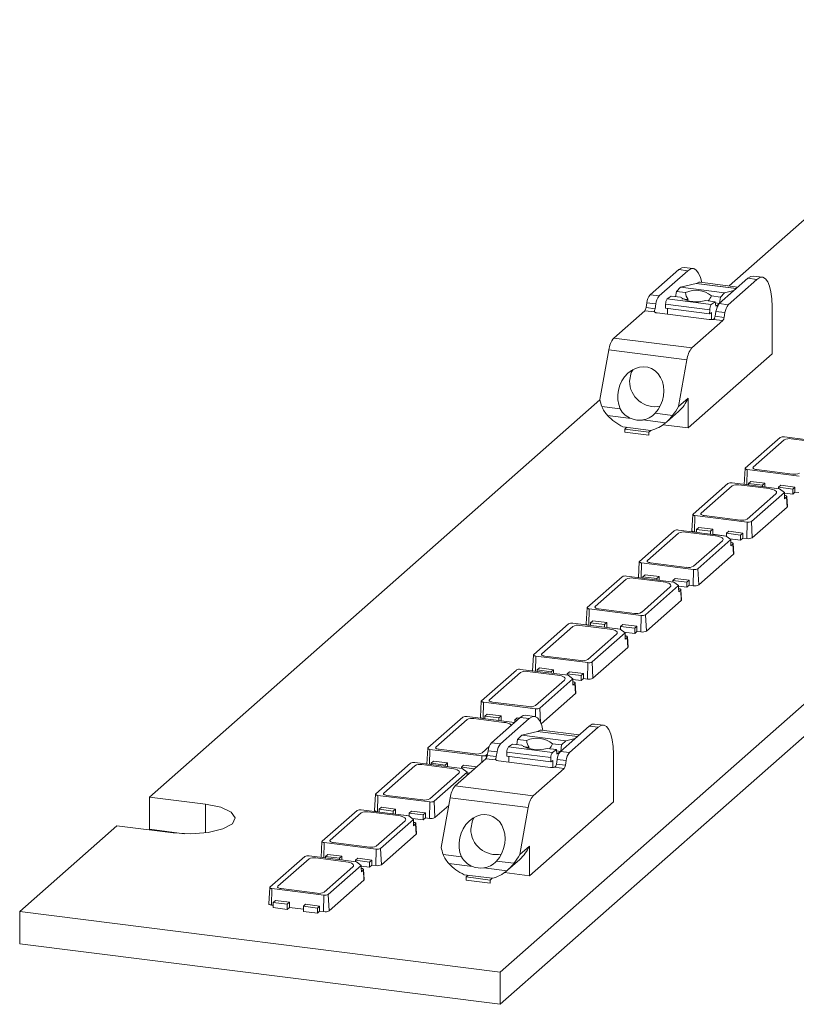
# Model space of a CAD drawing. Header units: millimetres. Extents: x -97 to 121, y 100 to 279.
# Tile 1 of 10: x -97 to -61, y 100 to 146. Entities that reach past the tile are written whole.
import ezdxf

# ---------------------------------------------------------------- set-up
doc = ezdxf.new("R2010")
doc.units = ezdxf.units.MM

msp = doc.modelspace()

# ---------------------------------------------------------------- linework, layer by layer
at = {"color": 7, "linetype": 'Continuous', "lineweight": 15}
for p, q in [((121.29, 274.39), (-74.932, 101.338)), ((121.29, 272.882), (-74.932, 99.83)), ((-64.239, 133.396), (-48.644, 147.149)), ((-67.93, 132.979), (-66.589, 134.161)), ((-66.168, 134.108), (-67.509, 132.926)), ((-66.589, 134.161), (-66.168, 134.108)), ((-65.918, 134.207), (-66.339, 134.26)), ((-66.513, 133.334), (-65.785, 133.505)), ((-63.828, 133.344), (-65.593, 133.566)), ((-64.703, 132.572), (-63.362, 133.755)), ((-64.282, 132.519), (-62.941, 133.702)), ((-63.362, 133.755), (-62.941, 133.702)), ((-62.691, 133.801), (-63.112, 133.854)), ((-67.509, 132.926), (-67.93, 132.979)), ((-66.741, 132.891), (-66.707, 133.136)), ((-66.707, 133.136), (-66.513, 133.334)), ((-66.707, 133.136), (-66.283, 133.083)), ((-64.455, 133.075), (-66.513, 133.334)), ((-64.455, 133.075), (-64.649, 132.877)), ((-64.455, 133.075), (-64.016, 133.178)), ((-68.124, 132.383), (-68.083, 132.608)), ((-68.083, 132.608), (-67.662, 132.555)), ((-67.662, 132.555), (-67.703, 132.33)), ((-67.211, 132.349), (-67.207, 132.541)), ((-67.207, 132.541), (-65.149, 132.282)), ((-67.133, 132.785), (-66.953, 132.918)), ((-65.075, 132.526), (-67.133, 132.785)), ((-66.953, 132.918), (-66.517, 132.863)), ((-66.16, 132.759), (-66.444, 132.795)), ((-65.331, 132.714), (-64.895, 132.659)), ((-64.895, 132.659), (-65.075, 132.526)), ((-65.073, 132.93), (-64.649, 132.877)), ((-64.895, 132.659), (-64.868, 132.443)), ((-64.699, 132.575), (-64.888, 132.599)), ((-64.868, 132.443), (-64.724, 132.55)), ((-64.282, 132.519), (-64.703, 132.572)), ((-64.69, 132.584), (-64.649, 132.877)), ((-69.63, 130.961), (-68.185, 132.235)), ((-67.73, 132.178), (-68.185, 132.235)), ((-67.703, 132.33), (-68.124, 132.383)), ((-67.607, 132.132), (-65.175, 131.826)), ((-67.211, 132.349), (-65.153, 132.09)), ((-67.123, 132.071), (-67.123, 132.338)), ((-65.149, 132.282), (-65.153, 132.09)), ((-65.153, 132.09), (-65.065, 132.156)), ((-65.065, 132.156), (-65.065, 131.823)), ((-64.897, 131.977), (-64.856, 132.201)), ((-64.856, 132.201), (-64.435, 132.148)), ((-64.476, 131.924), (-64.435, 132.148)), ((-62.234, 130.224), (-62.234, 132.44)), ((-64.537, 131.775), (-65.981, 130.502)), ((-64.993, 131.833), (-64.537, 131.775)), ((-64.897, 131.977), (-64.476, 131.924)), ((-65.981, 130.502), (-69.63, 130.961)), ((-70.28, 128.092), (-69.859, 130.405)), ((-69.859, 130.405), (-66.211, 129.946)), ((-62.234, 130.224), (-66.158, 126.763)), ((-66.211, 129.946), (-66.609, 127.756)), ((-91.318, 109.514), (-70.276, 128.072)), ((-66.158, 128.154), (-66.609, 127.756)), ((-66.158, 126.763), (-66.158, 128.154)), ((-69.326, 127.653), (-70.186, 127.761)), ((-66.88, 127.344), (-67.699, 127.448)), ((-67.175, 127.027), (-66.609, 127.526)), ((-69.919, 127.338), (-68.815, 127.199)), ((-69.806, 127.223), (-69.806, 127.226)), ((-69.806, 127.223), (-69.803, 127.222)), ((-68.281, 127.132), (-67.21, 126.997)), ((-69.203, 126.812), (-67.893, 126.647)), ((-69.109, 126.706), (-69.016, 126.789)), ((-67.987, 126.565), (-69.109, 126.706)), ((-69.109, 126.565), (-69.109, 126.706)), ((-67.987, 126.423), (-69.109, 126.565)), ((-67.893, 126.647), (-67.987, 126.565)), ((-67.987, 126.565), (-67.987, 126.423)), ((-67.323, 126.91), (-66.158, 126.763)), ((-63.487, 124.883), (-61.861, 126.317)), ((-63.113, 124.924), (-61.664, 126.203)), ((-61.661, 126.347), (-59.446, 126.068)), ((-61.342, 126.251), (-59.938, 126.075)), ((-63.497, 124.865), (-63.541, 124.125)), ((-60.965, 124.509), (-63.397, 124.816)), ((-61.284, 124.605), (-62.968, 124.817)), ((-63.332, 124.166), (-63.226, 124.26)), ((-63.226, 124.26), (-62.571, 124.177)), ((-65.927, 122.731), (-64.301, 124.165)), ((-65.553, 122.773), (-64.103, 124.051)), ((-64.1, 124.196), (-61.885, 123.916)), ((-63.781, 124.1), (-62.378, 123.923)), ((-62.677, 124.084), (-63.332, 124.166)), ((-63.332, 124.099), (-63.332, 124.166)), ((-62.571, 124.177), (-62.677, 124.084)), ((-62.677, 124.084), (-62.677, 124.016)), ((-62.571, 124.003), (-62.571, 124.177)), ((-61.929, 123.989), (-61.823, 124.083)), ((-61.929, 123.922), (-61.929, 123.989)), ((-61.274, 123.907), (-61.929, 123.989)), ((-61.885, 123.916), (-61.66, 123.75)), ((-61.823, 124.083), (-61.168, 124)), ((-61.168, 124), (-61.274, 123.907)), ((-61.274, 123.907), (-61.274, 123.671)), ((-61.274, 123.671), (-61.168, 123.765)), ((-61.168, 123.765), (-61.168, 124)), ((-60.981, 123.741), (-61.168, 123.765)), ((-62.058, 123.687), (-63.401, 122.502)), ((-61.66, 123.75), (-63.204, 122.388)), ((-61.659, 123.638), (-61.66, 123.75)), ((-61.66, 123.72), (-61.274, 123.671)), ((-61.656, 123.455), (-61.659, 123.638)), ((-61.562, 123.538), (-61.656, 123.455)), ((-61.536, 123.063), (-61.562, 123.538)), ((-61.523, 123.088), (-61.551, 123.559)), ((-61.536, 123.063), (-63.162, 121.629)), ((-65.937, 122.714), (-65.982, 121.96)), ((-65.852, 121.896), (-65.837, 122.664)), ((-63.404, 122.358), (-65.837, 122.664)), ((-63.724, 122.453), (-65.407, 122.666)), ((-63.162, 121.629), (-63.204, 122.388)), ((-68.428, 120.525), (-66.802, 121.959)), ((-66.602, 121.99), (-64.387, 121.71)), ((-65.771, 122.015), (-65.665, 122.108)), ((-65.771, 121.885), (-65.771, 122.015)), ((-65.116, 121.932), (-65.771, 122.015)), ((-65.665, 122.108), (-65.01, 122.026)), ((-65.01, 122.026), (-65.116, 121.932)), ((-65.116, 121.932), (-65.116, 121.802)), ((-65.01, 121.79), (-65.01, 122.026)), ((-64.368, 121.838), (-64.262, 121.931)), ((-64.262, 121.931), (-63.607, 121.849)), ((-63.404, 122.358), (-63.42, 121.59)), ((-68.054, 120.567), (-66.605, 121.845)), ((-66.282, 121.894), (-64.879, 121.717)), ((-64.559, 121.481), (-65.903, 120.296)), ((-65.771, 121.886), (-65.852, 121.896)), ((-64.161, 121.544), (-65.705, 120.182)), ((-65.011, 121.789), (-65.01, 121.79)), ((-64.368, 121.709), (-65.01, 121.79)), ((-64.387, 121.71), (-64.161, 121.544)), ((-64.368, 121.697), (-64.368, 121.838)), ((-63.713, 121.755), (-64.368, 121.838)), ((-64.214, 121.583), (-63.713, 121.52)), ((-64.161, 121.432), (-64.161, 121.544)), ((-63.607, 121.849), (-63.713, 121.755)), ((-63.713, 121.755), (-63.713, 121.52)), ((-63.713, 121.52), (-63.607, 121.613)), ((-63.607, 121.613), (-63.607, 121.849)), ((-63.42, 121.59), (-63.607, 121.613)), ((-64.157, 121.249), (-64.161, 121.432)), ((-64.063, 121.331), (-64.157, 121.249)), ((-64.037, 120.857), (-64.063, 121.331)), ((-64.025, 120.882), (-64.052, 121.353)), ((-64.037, 120.857), (-65.664, 119.422)), ((-68.438, 120.508), (-68.482, 119.768)), ((-65.906, 120.152), (-68.338, 120.458)), ((-66.225, 120.247), (-67.909, 120.46)), ((-65.906, 120.152), (-65.922, 119.384)), ((-65.664, 119.422), (-65.705, 120.182)), ((-70.868, 118.374), (-69.242, 119.808)), ((-70.494, 118.416), (-69.044, 119.694)), ((-69.041, 119.838), (-66.826, 119.559)), ((-68.722, 119.742), (-67.319, 119.566)), ((-68.273, 119.809), (-68.167, 119.902)), ((-67.618, 119.726), (-68.273, 119.809)), ((-68.273, 119.741), (-68.273, 119.809)), ((-68.167, 119.902), (-67.512, 119.82)), ((-67.512, 119.82), (-67.618, 119.726)), ((-67.618, 119.726), (-67.618, 119.659)), ((-67.512, 119.645), (-67.512, 119.82)), ((-66.87, 119.632), (-66.763, 119.725)), ((-66.87, 119.564), (-66.87, 119.632)), ((-66.215, 119.549), (-66.87, 119.632)), ((-66.763, 119.725), (-66.109, 119.643)), ((-66.109, 119.643), (-66.215, 119.549)), ((-66.109, 119.407), (-66.109, 119.643)), ((-66.999, 119.329), (-68.342, 118.144)), ((-66.601, 119.392), (-68.145, 118.031)), ((-66.826, 119.559), (-66.601, 119.392)), ((-66.6, 119.281), (-66.601, 119.392)), ((-66.601, 119.362), (-66.215, 119.314)), ((-66.597, 119.097), (-66.6, 119.281)), ((-66.503, 119.18), (-66.597, 119.097)), ((-66.477, 118.705), (-66.503, 119.18)), ((-66.464, 118.73), (-66.492, 119.201)), ((-66.215, 119.549), (-66.215, 119.314)), ((-66.215, 119.314), (-66.109, 119.407)), ((-65.922, 119.384), (-66.109, 119.407)), ((-66.477, 118.705), (-68.103, 117.271)), ((-70.878, 118.356), (-70.922, 117.602)), ((-70.793, 117.539), (-70.777, 118.307)), ((-68.345, 118), (-70.777, 118.307)), ((-68.665, 118.096), (-70.348, 118.308)), ((-68.345, 118), (-68.361, 117.232)), ((-68.103, 117.271), (-68.145, 118.031)), ((-73.369, 116.168), (-71.743, 117.602)), ((-72.995, 116.21), (-71.546, 117.488)), ((-71.543, 117.632), (-69.328, 117.353)), ((-71.223, 117.536), (-69.82, 117.36)), ((-70.712, 117.528), (-70.793, 117.539)), ((-70.712, 117.657), (-70.606, 117.751)), ((-70.057, 117.575), (-70.712, 117.657)), ((-70.712, 117.527), (-70.712, 117.657)), ((-70.606, 117.751), (-69.951, 117.668)), ((-69.951, 117.668), (-70.057, 117.575)), ((-70.057, 117.575), (-70.057, 117.445)), ((-69.952, 117.432), (-69.951, 117.433)), ((-69.951, 117.433), (-69.951, 117.668)), ((-69.309, 117.352), (-69.951, 117.433)), ((-69.328, 117.353), (-69.102, 117.186)), ((-69.309, 117.48), (-69.203, 117.574)), ((-68.654, 117.398), (-69.309, 117.48)), ((-69.309, 117.339), (-69.309, 117.48)), ((-69.203, 117.574), (-68.548, 117.492)), ((-68.548, 117.492), (-68.654, 117.398)), ((-68.654, 117.398), (-68.654, 117.162)), ((-68.548, 117.256), (-68.548, 117.492)), ((-69.5, 117.123), (-70.844, 115.938)), ((-69.102, 117.186), (-70.646, 115.825)), ((-69.155, 117.225), (-68.654, 117.162)), ((-69.101, 117.075), (-69.102, 117.186)), ((-69.098, 116.891), (-69.101, 117.075)), ((-69.004, 116.974), (-69.098, 116.891)), ((-68.978, 116.499), (-69.004, 116.974)), ((-68.965, 116.524), (-68.993, 116.995)), ((-68.654, 117.162), (-68.548, 117.256)), ((-68.361, 117.232), (-68.548, 117.256)), ((-68.978, 116.499), (-70.605, 115.065)), ((-73.379, 116.15), (-73.423, 115.41)), ((-70.847, 115.794), (-73.279, 116.101)), ((-71.166, 115.89), (-72.85, 116.102)), ((-73.982, 115.481), (-71.767, 115.202)), ((-73.214, 115.451), (-73.107, 115.545)), ((-73.107, 115.545), (-72.453, 115.462)), ((-70.847, 115.794), (-70.862, 115.026)), ((-70.605, 115.065), (-70.646, 115.825)), ((-75.809, 114.016), (-74.182, 115.45)), ((-75.435, 114.058), (-73.985, 115.336)), ((-73.663, 115.385), (-72.26, 115.208)), ((-73.214, 115.384), (-73.214, 115.451)), ((-72.559, 115.369), (-73.214, 115.451)), ((-71.542, 115.035), (-73.086, 113.673)), ((-72.453, 115.462), (-72.559, 115.369)), ((-72.559, 115.369), (-72.559, 115.301)), ((-72.453, 115.288), (-72.453, 115.462)), ((-71.81, 115.274), (-71.704, 115.368)), ((-71.156, 115.192), (-71.81, 115.274)), ((-71.81, 115.207), (-71.81, 115.274)), ((-71.767, 115.202), (-71.542, 115.035)), ((-71.704, 115.368), (-71.05, 115.286)), ((-71.541, 114.923), (-71.542, 115.035)), ((-71.05, 115.286), (-71.156, 115.192)), ((-71.156, 115.192), (-71.156, 114.956)), ((-71.156, 114.956), (-71.05, 115.05)), ((-71.05, 115.05), (-71.05, 115.286)), ((-70.862, 115.026), (-71.05, 115.05)), ((-71.94, 114.972), (-73.283, 113.787)), ((-71.541, 115.005), (-71.156, 114.956)), ((-71.538, 114.74), (-71.541, 114.923)), ((-71.444, 114.823), (-71.538, 114.74)), ((-71.418, 114.348), (-71.444, 114.823)), ((-71.405, 114.373), (-71.433, 114.844)), ((-71.418, 114.348), (-73.022, 112.934)), ((-75.819, 113.999), (-75.863, 113.245)), ((-75.734, 113.181), (-75.718, 113.949)), ((-73.286, 113.643), (-75.718, 113.949)), ((-73.605, 113.739), (-75.289, 113.951)), ((-78.31, 111.81), (-76.684, 113.244)), ((-76.483, 113.275), (-74.274, 112.996)), ((-76.164, 113.179), (-74.761, 113.002)), ((-75.653, 113.171), (-75.734, 113.181)), ((-75.653, 113.3), (-75.547, 113.393)), ((-75.653, 113.17), (-75.653, 113.3)), ((-74.998, 113.217), (-75.653, 113.3)), ((-75.547, 113.393), (-74.892, 113.311)), ((-75.346, 112.051), (-74.005, 113.234)), ((-74.892, 113.311), (-74.998, 113.217)), ((-74.998, 113.217), (-74.998, 113.087)), ((-73.584, 113.181), (-74.925, 111.998)), ((-74.892, 113.075), (-74.892, 113.311)), ((-74.25, 113.123), (-74.144, 113.217)), ((-74.144, 113.217), (-74.04, 113.203)), ((-74.005, 113.234), (-73.584, 113.181)), ((-73.334, 113.279), (-73.755, 113.333)), ((-77.936, 111.852), (-76.486, 113.13)), ((-74.893, 113.074), (-74.892, 113.075)), ((-74.273, 112.997), (-74.892, 113.075)), ((-74.25, 113.018), (-74.25, 113.123)), ((-74.146, 113.11), (-74.25, 113.123)), ((-72.119, 111.644), (-70.778, 112.827)), ((-71.698, 111.591), (-70.357, 112.774)), ((-70.778, 112.827), (-70.357, 112.774)), ((-70.107, 112.873), (-70.528, 112.926)), ((-74.123, 112.209), (-73.929, 112.406)), ((-73.929, 112.406), (-73.201, 112.577)), ((-71.871, 112.147), (-73.929, 112.406)), ((-71.244, 112.416), (-73.009, 112.639)), ((-78.32, 111.793), (-78.364, 111.053)), ((-75.447, 111.879), (-75.785, 111.581)), ((-74.925, 111.998), (-75.346, 112.051)), ((-74.549, 111.857), (-74.369, 111.991)), ((-72.491, 111.598), (-74.549, 111.857)), ((-74.369, 111.991), (-73.933, 111.936)), ((-74.157, 111.964), (-74.123, 112.209)), ((-74.123, 112.209), (-73.7, 112.155)), ((-73.576, 111.832), (-73.86, 111.868)), ((-72.489, 112.003), (-72.065, 111.949)), ((-72.106, 111.656), (-72.065, 111.949)), ((-71.871, 112.147), (-72.065, 111.949)), ((-71.871, 112.147), (-71.432, 112.25)), ((-75.788, 111.437), (-78.22, 111.743)), ((-76.107, 111.533), (-77.791, 111.745)), ((-75.529, 111.519), (-75.587, 111.467)), ((-75.54, 111.456), (-75.499, 111.68)), ((-75.119, 111.403), (-75.54, 111.456)), ((-75.499, 111.68), (-75.079, 111.627)), ((-75.079, 111.627), (-75.119, 111.403)), ((-74.627, 111.422), (-74.623, 111.613)), ((-74.627, 111.422), (-72.569, 111.162)), ((-74.623, 111.613), (-72.565, 111.354)), ((-74.539, 111.143), (-74.539, 111.411)), ((-72.747, 111.786), (-72.311, 111.731)), ((-72.565, 111.354), (-72.569, 111.162)), ((-72.311, 111.731), (-72.491, 111.598)), ((-72.311, 111.731), (-72.284, 111.516)), ((-72.115, 111.648), (-72.304, 111.671)), ((-72.284, 111.516), (-72.14, 111.622)), ((-71.698, 111.591), (-72.119, 111.644)), ((-69.65, 109.297), (-69.65, 111.512)), ((-80.75, 109.659), (-79.123, 111.093)), ((-80.376, 109.701), (-78.926, 110.979)), ((-78.923, 111.123), (-76.708, 110.844)), ((-78.604, 111.027), (-77.201, 110.851)), ((-78.154, 111.094), (-78.048, 111.187)), ((-78.154, 111.026), (-78.154, 111.094)), ((-77.5, 111.011), (-78.154, 111.094)), ((-78.048, 111.187), (-77.394, 111.105)), ((-77.394, 111.105), (-77.5, 111.011)), ((-77.5, 111.011), (-77.5, 110.944)), ((-77.394, 110.93), (-77.394, 111.105)), ((-77.046, 110.034), (-75.602, 111.307)), ((-76.751, 110.917), (-76.645, 111.011)), ((-76.751, 110.85), (-76.751, 110.917)), ((-76.133, 110.839), (-76.751, 110.917)), ((-76.645, 111.011), (-76.026, 110.933)), ((-75.146, 111.25), (-75.602, 111.307)), ((-75.023, 111.204), (-72.591, 110.898)), ((-72.569, 111.162), (-72.481, 111.228)), ((-72.481, 111.228), (-72.481, 110.895)), ((-72.409, 110.905), (-71.953, 110.848)), ((-72.313, 111.049), (-72.272, 111.274)), ((-72.313, 111.049), (-71.892, 110.996)), ((-72.272, 111.274), (-71.851, 111.221)), ((-71.892, 110.996), (-71.851, 111.221)), ((-76.881, 110.614), (-78.224, 109.43)), ((-76.483, 110.677), (-78.027, 109.316)), ((-76.708, 110.844), (-76.483, 110.677)), ((-76.482, 110.566), (-76.483, 110.677)), ((-76.482, 110.647), (-76.366, 110.633)), ((-76.481, 110.531), (-76.482, 110.566)), ((-76.481, 110.539), (-76.474, 110.538)), ((-71.953, 110.848), (-73.398, 109.574)), ((-73.398, 109.574), (-77.046, 110.034)), ((-88.699, 109.184), (-91.318, 109.514)), ((-91.318, 109.514), (-91.318, 108.006)), ((-80.76, 109.641), (-80.804, 108.887)), ((-80.675, 108.824), (-80.659, 109.592)), ((-78.227, 109.285), (-80.659, 109.592)), ((-78.546, 109.381), (-80.23, 109.593)), ((-80.594, 108.942), (-80.488, 109.036)), ((-80.488, 109.036), (-79.833, 108.953)), ((-78.227, 109.285), (-78.243, 108.517)), ((-77.985, 108.556), (-78.027, 109.316)), ((-77.339, 109.126), (-77.985, 108.556)), ((-77.696, 107.164), (-77.275, 109.478)), ((-77.275, 109.478), (-73.627, 109.018)), ((-69.65, 109.297), (-73.574, 105.836)), ((-83.251, 107.453), (-81.625, 108.887)), ((-82.877, 107.495), (-81.427, 108.773)), ((-81.424, 108.917), (-79.21, 108.638)), ((-81.105, 108.821), (-79.702, 108.645)), ((-80.594, 108.814), (-80.675, 108.824)), ((-79.939, 108.86), (-80.594, 108.942)), ((-80.594, 108.812), (-80.594, 108.942)), ((-79.833, 108.953), (-79.939, 108.86)), ((-79.939, 108.86), (-79.939, 108.73)), ((-79.834, 108.717), (-79.833, 108.718)), ((-79.833, 108.718), (-79.833, 108.953)), ((-79.191, 108.637), (-79.833, 108.718)), ((-79.21, 108.638), (-78.984, 108.471)), ((-79.191, 108.766), (-79.085, 108.859)), ((-79.191, 108.624), (-79.191, 108.766)), ((-78.536, 108.683), (-79.191, 108.766)), ((-79.085, 108.859), (-78.43, 108.777)), ((-78.43, 108.777), (-78.536, 108.683)), ((-78.536, 108.683), (-78.536, 108.447)), ((-78.43, 108.541), (-78.43, 108.777)), ((-73.627, 109.018), (-74.025, 106.829)), ((-97.382, 104.167), (-92.839, 108.174)), ((-92.839, 108.174), (-90.22, 107.844)), ((-79.382, 108.408), (-80.726, 107.224)), ((-78.984, 108.471), (-80.528, 107.11)), ((-79.037, 108.51), (-78.536, 108.447)), ((-78.983, 108.36), (-78.984, 108.471)), ((-78.98, 108.176), (-78.983, 108.36)), ((-78.886, 108.259), (-78.98, 108.176)), ((-78.86, 107.784), (-78.886, 108.259)), ((-78.847, 107.809), (-78.875, 108.28)), ((-78.536, 108.447), (-78.43, 108.541)), ((-78.243, 108.517), (-78.43, 108.541)), ((-89.698, 107.802), (-91.318, 108.006)), ((-78.86, 107.784), (-80.487, 106.35)), ((-83.261, 107.435), (-83.305, 106.695)), ((-80.729, 107.079), (-83.161, 107.386)), ((-81.048, 107.175), (-82.731, 107.387)), ((-73.574, 107.226), (-74.025, 106.829)), ((-73.574, 105.836), (-73.574, 107.226)), ((-85.691, 105.301), (-84.064, 106.735)), ((-83.864, 106.766), (-81.649, 106.487)), ((-83.095, 106.736), (-82.989, 106.83)), ((-82.441, 106.654), (-83.095, 106.736)), ((-83.095, 106.669), (-83.095, 106.736)), ((-82.989, 106.83), (-82.334, 106.747)), ((-82.334, 106.747), (-82.441, 106.654)), ((-82.334, 106.573), (-82.334, 106.747)), ((-80.729, 107.079), (-80.744, 106.311)), ((-80.487, 106.35), (-80.528, 107.11)), ((-76.742, 106.725), (-77.602, 106.833)), ((-85.316, 105.343), (-83.867, 106.622)), ((-83.545, 106.67), (-82.142, 106.493)), ((-81.423, 106.32), (-82.968, 104.958)), ((-82.441, 106.654), (-82.441, 106.586)), ((-81.692, 106.56), (-81.586, 106.653)), ((-81.037, 106.477), (-81.692, 106.56)), ((-81.692, 106.492), (-81.692, 106.56)), ((-81.649, 106.487), (-81.423, 106.32)), ((-81.586, 106.653), (-80.931, 106.571)), ((-81.423, 106.208), (-81.423, 106.32)), ((-81.423, 106.29), (-81.037, 106.241)), ((-80.931, 106.571), (-81.037, 106.477)), ((-81.037, 106.477), (-81.037, 106.241)), ((-81.037, 106.241), (-80.931, 106.335)), ((-80.931, 106.335), (-80.931, 106.571)), ((-80.744, 106.311), (-80.931, 106.335)), ((-77.335, 106.41), (-76.231, 106.271)), ((-77.222, 106.295), (-77.222, 106.298)), ((-77.222, 106.295), (-77.219, 106.295)), ((-74.296, 106.417), (-75.115, 106.52)), ((-74.591, 106.099), (-74.025, 106.598)), ((-81.822, 106.257), (-83.165, 105.072)), ((-81.42, 106.025), (-81.423, 106.208)), ((-81.326, 106.108), (-81.42, 106.025)), ((-81.3, 105.633), (-81.326, 106.108)), ((-81.287, 105.658), (-81.315, 106.129)), ((-76.619, 105.885), (-75.309, 105.72)), ((-76.525, 105.779), (-76.432, 105.861)), ((-75.697, 106.204), (-74.626, 106.069)), ((-74.739, 105.982), (-73.574, 105.836)), ((-81.3, 105.633), (-82.926, 104.199)), ((-75.403, 105.637), (-76.525, 105.779)), ((-76.525, 105.637), (-76.525, 105.779)), ((-75.403, 105.496), (-76.525, 105.637)), ((-75.309, 105.72), (-75.403, 105.637)), ((-75.403, 105.637), (-75.403, 105.496)), ((-85.701, 105.284), (-85.745, 104.53)), ((-85.616, 104.466), (-85.6, 105.234)), ((-83.168, 104.928), (-85.6, 105.234)), ((-83.487, 105.024), (-85.171, 105.236)), ((-83.168, 104.928), (-83.184, 104.16)), ((-82.926, 104.199), (-82.968, 104.958)), ((-85.535, 104.456), (-85.616, 104.466)), ((-85.535, 104.585), (-85.429, 104.678)), ((-84.88, 104.502), (-85.535, 104.585)), ((-85.535, 104.349), (-85.535, 104.585)), ((-85.429, 104.678), (-84.774, 104.596)), ((-84.774, 104.596), (-84.88, 104.502)), ((-84.88, 104.502), (-84.88, 104.267)), ((-84.774, 104.36), (-84.774, 104.596)), ((-84.132, 104.408), (-84.026, 104.502)), ((-84.026, 104.502), (-83.371, 104.419)), ((-74.932, 101.338), (-97.382, 104.167)), ((-97.382, 104.167), (-97.382, 102.658)), ((-85.535, 104.349), (-84.88, 104.267)), ((-84.88, 104.267), (-84.774, 104.36)), ((-84.132, 104.279), (-84.774, 104.36)), ((-84.132, 104.172), (-84.132, 104.408)), ((-83.477, 104.326), (-84.132, 104.408)), ((-84.132, 104.172), (-83.477, 104.09)), ((-83.371, 104.419), (-83.477, 104.326)), ((-83.477, 104.326), (-83.477, 104.09)), ((-83.477, 104.09), (-83.371, 104.183)), ((-83.371, 104.183), (-83.371, 104.419)), ((-83.184, 104.16), (-83.371, 104.183)), ((-74.932, 99.83), (-97.382, 102.658)), ((-74.932, 99.83), (-74.932, 101.338))]:
    msp.add_line(p, q, dxfattribs=at)
at = {"color": 8, "linetype": 'Continuous', "lineweight": 15}
for p, q in [((-63.913, 133.269), (-65.785, 133.505)), ((-65.773, 133.511), (-63.905, 133.275)), ((-67.724, 132.253), (-67.724, 132.171)), ((-63.411, 124.109), (-63.397, 124.816)), ((-68.352, 119.751), (-68.338, 120.458)), ((-73.293, 115.394), (-73.279, 116.101)), ((-73.286, 113.643), (-73.294, 113.271)), ((-73.049, 112.999), (-73.086, 113.673)), ((-71.329, 112.341), (-73.201, 112.577)), ((-73.189, 112.583), (-71.322, 112.348)), ((-78.234, 111.036), (-78.22, 111.743)), ((-75.788, 111.437), (-75.794, 111.138)), ((-75.58, 111.335), (-75.587, 111.467)), ((-75.14, 111.325), (-75.14, 111.243)), ((-88.699, 109.184), (-88.699, 107.844)), ((-83.175, 106.679), (-83.161, 107.386))]:
    msp.add_line(p, q, dxfattribs=at)
at = {"color": 7, "linetype": 'Continuous', "lineweight": 15, "flags": 128}
for points in [[(-66.589, 134.161), (-66.451, 134.247), (-66.339, 134.26)], [(-66.168, 134.108), (-66.03, 134.194), (-65.897, 134.204), (-65.775, 134.137), (-65.668, 133.997), (-65.58, 133.789), (-65.522, 133.557)], [(-65.593, 133.566), (-65.658, 133.564), (-65.773, 133.511)], [(-63.112, 133.854), (-63.224, 133.84), (-63.362, 133.755)], [(-62.941, 133.702), (-62.803, 133.787), (-62.67, 133.797), (-62.548, 133.731), (-62.441, 133.591), (-62.353, 133.382), (-62.288, 133.114), (-62.247, 132.796), (-62.234, 132.44)], [(-67.699, 127.448), (-67.558, 127.623), (-67.443, 127.821), (-67.359, 128.037), (-67.307, 128.263), (-67.29, 128.492), (-67.308, 128.717), (-67.36, 128.929), (-67.445, 129.123), (-67.56, 129.292), (-67.701, 129.43), (-67.864, 129.533), (-68.043, 129.597), (-68.233, 129.621), (-68.427, 129.604), (-68.619, 129.545), (-68.803, 129.448), (-68.973, 129.316), (-69.123, 129.152), (-69.249, 128.961), (-69.345, 128.751), (-69.41, 128.528), (-69.441, 128.3), (-69.437, 128.073), (-69.399, 127.854), (-69.326, 127.653)], [(-68.732, 129.491), (-68.813, 129.343), (-68.893, 128.947)], [(-63.397, 124.816), (-63.424, 124.82), (-63.448, 124.826), (-63.469, 124.834), (-63.484, 124.843), (-63.493, 124.853), (-63.497, 124.863), (-63.495, 124.873), (-63.487, 124.883)], [(-62.968, 124.817), (-63.012, 124.824), (-63.051, 124.834), (-63.083, 124.847), (-63.107, 124.861), (-63.123, 124.876), (-63.129, 124.892), (-63.126, 124.909), (-63.113, 124.924)], [(-62.378, 123.923), (-62.281, 123.907), (-62.196, 123.885), (-62.125, 123.858), (-62.071, 123.827), (-62.037, 123.793), (-62.023, 123.757), (-62.03, 123.722), (-62.058, 123.687)], [(-61.659, 123.611), (-61.632, 123.606), (-61.605, 123.6), (-61.583, 123.591), (-61.566, 123.581), (-61.555, 123.571), (-61.551, 123.56), (-61.553, 123.548), (-61.562, 123.538)], [(-61.523, 123.088), (-61.526, 123.075), (-61.536, 123.063)], [(-65.837, 122.664), (-65.864, 122.669), (-65.888, 122.675), (-65.908, 122.683), (-65.923, 122.691), (-65.933, 122.701), (-65.937, 122.711), (-65.935, 122.721), (-65.927, 122.731)], [(-65.407, 122.666), (-65.451, 122.673), (-65.49, 122.683), (-65.522, 122.695), (-65.547, 122.709), (-65.563, 122.725), (-65.569, 122.741), (-65.566, 122.757), (-65.553, 122.773)], [(-65.852, 121.896), (-65.887, 121.902), (-65.918, 121.91), (-65.944, 121.92), (-65.964, 121.931), (-65.976, 121.943), (-65.981, 121.956), (-65.982, 121.96)], [(-64.879, 121.717), (-64.783, 121.701), (-64.697, 121.679), (-64.626, 121.652), (-64.572, 121.621), (-64.538, 121.587), (-64.524, 121.551), (-64.531, 121.516), (-64.559, 121.481)], [(-64.16, 121.405), (-64.133, 121.4), (-64.107, 121.394), (-64.084, 121.385), (-64.068, 121.375), (-64.057, 121.365), (-64.052, 121.354), (-64.055, 121.342), (-64.063, 121.331)], [(-67.909, 120.46), (-67.953, 120.467), (-67.992, 120.477), (-68.024, 120.489), (-68.048, 120.503), (-68.064, 120.519), (-68.07, 120.535), (-68.067, 120.551), (-68.054, 120.567)], [(-64.025, 120.882), (-64.027, 120.869), (-64.037, 120.857)], [(-68.338, 120.458), (-68.365, 120.463), (-68.389, 120.469), (-68.409, 120.477), (-68.425, 120.485), (-68.434, 120.495), (-68.438, 120.505), (-68.436, 120.515), (-68.428, 120.525)], [(-67.319, 119.566), (-67.222, 119.55), (-67.137, 119.528), (-67.066, 119.501), (-67.012, 119.47), (-66.977, 119.436), (-66.964, 119.4), (-66.971, 119.364), (-66.999, 119.329)], [(-66.6, 119.254), (-66.573, 119.249), (-66.546, 119.242), (-66.524, 119.234), (-66.507, 119.224), (-66.496, 119.213), (-66.492, 119.202), (-66.494, 119.191), (-66.503, 119.18)], [(-66.464, 118.73), (-66.467, 118.718), (-66.477, 118.705)], [(-70.777, 118.307), (-70.805, 118.311), (-70.829, 118.318), (-70.849, 118.325), (-70.864, 118.334), (-70.874, 118.344), (-70.878, 118.354), (-70.876, 118.364), (-70.868, 118.374)], [(-70.348, 118.308), (-70.392, 118.315), (-70.431, 118.325), (-70.463, 118.338), (-70.488, 118.352), (-70.503, 118.367), (-70.51, 118.383), (-70.507, 118.4), (-70.494, 118.416)], [(-70.793, 117.539), (-70.828, 117.544), (-70.859, 117.552), (-70.885, 117.562), (-70.905, 117.574), (-70.917, 117.586), (-70.922, 117.599), (-70.922, 117.602)], [(-69.82, 117.36), (-69.724, 117.344), (-69.638, 117.322), (-69.567, 117.295), (-69.513, 117.264), (-69.479, 117.23), (-69.465, 117.194), (-69.472, 117.158), (-69.5, 117.123)], [(-69.101, 117.048), (-69.074, 117.043), (-69.048, 117.036), (-69.025, 117.028), (-69.009, 117.018), (-68.998, 117.007), (-68.993, 116.996), (-68.996, 116.985), (-69.004, 116.974)], [(-68.965, 116.524), (-68.968, 116.512), (-68.978, 116.499)], [(-73.279, 116.101), (-73.306, 116.105), (-73.33, 116.111), (-73.35, 116.119), (-73.366, 116.128), (-73.375, 116.138), (-73.379, 116.148), (-73.377, 116.158), (-73.369, 116.168)], [(-72.85, 116.102), (-72.894, 116.109), (-72.932, 116.119), (-72.965, 116.132), (-72.989, 116.146), (-73.005, 116.161), (-73.011, 116.177), (-73.008, 116.194), (-72.995, 116.21)], [(-72.26, 115.208), (-72.163, 115.192), (-72.078, 115.17), (-72.007, 115.143), (-71.953, 115.112), (-71.918, 115.078), (-71.904, 115.042), (-71.912, 115.007), (-71.94, 114.972)], [(-71.541, 114.896), (-71.514, 114.892), (-71.487, 114.885), (-71.465, 114.876), (-71.448, 114.866), (-71.437, 114.856), (-71.433, 114.845), (-71.435, 114.833), (-71.444, 114.823)], [(-71.405, 114.373), (-71.408, 114.36), (-71.418, 114.348)], [(-75.718, 113.949), (-75.746, 113.954), (-75.77, 113.96), (-75.79, 113.968), (-75.805, 113.976), (-75.815, 113.986), (-75.819, 113.996), (-75.817, 114.006), (-75.809, 114.016)], [(-75.289, 113.951), (-75.333, 113.958), (-75.372, 113.968), (-75.404, 113.98), (-75.429, 113.994), (-75.444, 114.01), (-75.451, 114.026), (-75.447, 114.042), (-75.435, 114.058)], [(-75.734, 113.181), (-75.769, 113.187), (-75.8, 113.195), (-75.826, 113.205), (-75.846, 113.216), (-75.858, 113.229), (-75.863, 113.241), (-75.863, 113.245)], [(-74.005, 113.234), (-73.867, 113.319), (-73.755, 113.333)], [(-73.584, 113.181), (-73.446, 113.266), (-73.314, 113.276), (-73.191, 113.209), (-73.084, 113.069), (-72.996, 112.861), (-72.938, 112.63)], [(-70.528, 112.926), (-70.64, 112.913), (-70.778, 112.827)], [(-70.357, 112.774), (-70.219, 112.86), (-70.086, 112.869), (-69.964, 112.803), (-69.857, 112.663), (-69.769, 112.455), (-69.704, 112.186), (-69.663, 111.868), (-69.65, 111.512)], [(-73.009, 112.639), (-73.074, 112.636), (-73.189, 112.583)], [(-78.22, 111.743), (-78.247, 111.748), (-78.271, 111.754), (-78.291, 111.762), (-78.306, 111.77), (-78.316, 111.78), (-78.32, 111.79), (-78.318, 111.8), (-78.31, 111.81)], [(-77.791, 111.745), (-77.835, 111.752), (-77.873, 111.762), (-77.906, 111.774), (-77.93, 111.788), (-77.946, 111.804), (-77.952, 111.82), (-77.949, 111.836), (-77.936, 111.852)], [(-77.201, 110.851), (-77.104, 110.835), (-77.019, 110.813), (-76.948, 110.786), (-76.894, 110.755), (-76.859, 110.721), (-76.845, 110.685), (-76.853, 110.649), (-76.881, 110.614)], [(-80.659, 109.592), (-80.687, 109.596), (-80.711, 109.603), (-80.731, 109.61), (-80.746, 109.619), (-80.756, 109.629), (-80.76, 109.639), (-80.758, 109.649), (-80.75, 109.659)], [(-80.23, 109.593), (-80.274, 109.6), (-80.313, 109.61), (-80.345, 109.623), (-80.37, 109.637), (-80.385, 109.652), (-80.392, 109.669), (-80.388, 109.685), (-80.376, 109.701)], [(-90.22, 107.844), (-89.392, 107.798), (-88.575, 107.861), (-87.892, 108.023), (-87.448, 108.261), (-87.31, 108.536), (-87.5, 108.809), (-87.987, 109.036), (-88.699, 109.184)], [(-80.675, 108.824), (-80.71, 108.83), (-80.741, 108.837), (-80.767, 108.847), (-80.787, 108.859), (-80.799, 108.871), (-80.804, 108.884), (-80.804, 108.887)], [(-79.702, 108.645), (-79.605, 108.629), (-79.52, 108.607), (-79.449, 108.58), (-79.395, 108.549), (-79.361, 108.515), (-79.347, 108.479), (-79.354, 108.443), (-79.382, 108.408)], [(-75.115, 106.52), (-74.974, 106.695), (-74.859, 106.894), (-74.775, 107.11), (-74.723, 107.336), (-74.706, 107.565), (-74.724, 107.789), (-74.776, 108.002), (-74.861, 108.195), (-74.976, 108.364), (-75.117, 108.502), (-75.28, 108.605), (-75.459, 108.669), (-75.649, 108.693), (-75.843, 108.676), (-76.035, 108.618), (-76.219, 108.521), (-76.389, 108.388), (-76.539, 108.224), (-76.665, 108.034), (-76.761, 107.824), (-76.826, 107.601), (-76.857, 107.372), (-76.853, 107.145), (-76.815, 106.927), (-76.742, 106.725)], [(-78.983, 108.333), (-78.956, 108.328), (-78.929, 108.321), (-78.907, 108.313), (-78.89, 108.303), (-78.88, 108.292), (-78.875, 108.281), (-78.877, 108.27), (-78.886, 108.259)], [(-76.148, 108.564), (-76.229, 108.416), (-76.309, 108.02)], [(-78.847, 107.809), (-78.85, 107.797), (-78.86, 107.784)], [(-83.161, 107.386), (-83.188, 107.39), (-83.212, 107.397), (-83.232, 107.404), (-83.247, 107.413), (-83.257, 107.423), (-83.261, 107.433), (-83.259, 107.443), (-83.251, 107.453)], [(-82.731, 107.387), (-82.775, 107.394), (-82.814, 107.404), (-82.847, 107.417), (-82.871, 107.431), (-82.887, 107.446), (-82.893, 107.463), (-82.89, 107.479), (-82.877, 107.495)], [(-82.142, 106.493), (-82.045, 106.477), (-81.959, 106.455), (-81.888, 106.428), (-81.835, 106.397), (-81.8, 106.363), (-81.786, 106.327), (-81.793, 106.292), (-81.822, 106.257)], [(-81.422, 106.181), (-81.396, 106.177), (-81.369, 106.17), (-81.347, 106.161), (-81.33, 106.152), (-81.319, 106.141), (-81.315, 106.13), (-81.317, 106.118), (-81.326, 106.108)], [(-81.287, 105.658), (-81.289, 105.646), (-81.3, 105.633)], [(-85.6, 105.234), (-85.627, 105.239), (-85.652, 105.245), (-85.672, 105.253), (-85.687, 105.262), (-85.697, 105.271), (-85.701, 105.281), (-85.699, 105.291), (-85.691, 105.301)], [(-85.171, 105.236), (-85.215, 105.243), (-85.254, 105.253), (-85.286, 105.265), (-85.31, 105.279), (-85.326, 105.295), (-85.333, 105.311), (-85.329, 105.327), (-85.316, 105.343)], [(-85.616, 104.466), (-85.651, 104.472), (-85.682, 104.48), (-85.708, 104.49), (-85.727, 104.501), (-85.74, 104.514), (-85.745, 104.527), (-85.745, 104.53)]]:
    msp.add_lwpolyline(points, dxfattribs=at)
at = {"color": 7, "linetype": 'Continuous', "lineweight": 15}
for centre, radius, start, end in [((-65.794, 133.539), 0.0351, 284.4025, 306.7424), ((-67.376, 132.533), 0.711, 141.182, 173.9402), ((-65.799, 132.049), 1.142, 50.5178, 115.1207), ((-65.619, 133.151), 0.668, 185.8755, 215.9156), ((-66.955, 132.48), 0.711, 141.182, 173.9402), ((-66.84, 132.562), 0.368, 142.7622, 183.3563), ((-65.755, 134.134), 1.482, 239.0254, 286.6131), ((-66.042, 132.223), 0.55, 102.3713, 113.4414), ((-65.717, 133.188), 0.694, 315.3649, 338.2161), ((-64.782, 132.303), 0.368, 142.7622, 183.3563), ((-64.149, 132.126), 0.711, 141.182, 173.9402), ((-63.728, 132.073), 0.711, 141.182, 173.9402), ((-68.407, 132.413), 0.284, 321.182, 353.9402), ((-67.602, 132.334), 0.202, 230.7038, 268.5715), ((-68.184, 132.415), 0.488, 340.5573, 349.997), ((-65.105, 132.376), 0.555, 262.7501, 281.7098), ((-65.378, 132.061), 0.488, 340.5573, 349.997), ((-64.759, 131.954), 0.284, 321.182, 353.9402), ((-68.798, 130.293), 1.067, 141.182, 173.9402), ((-65.15, 129.833), 1.067, 141.182, 173.9402), ((-67.702, 128.944), 1.191, 179.8486, 281.441), ((-67.817, 128.612), 2.517, 191.9248, 199.7581), ((-67.766, 128.832), 1.745, 311.5178, 337.1254), ((-69.154, 129.138), 2.896, 321.7355, 331.5045), ((-68.142, 129.01), 2.441, 223.2513, 244.2329), ((-68.419, 128.191), 1.069, 248.248, 277.3905), ((-68.33, 128.344), 1.752, 284.4323, 309.7324), ((-61.718, 126.046), 0.306, 79.2261, 117.8883), ((-61.434, 125.768), 0.492, 79.2261, 117.8883), ((-61.192, 125.088), 0.492, 259.2261, 297.8883), ((-64.157, 123.895), 0.306, 79.2261, 117.8883), ((-63.873, 123.616), 0.492, 79.2261, 117.8883), ((-63.632, 122.937), 0.492, 259.2261, 297.8883), ((-63.347, 122.659), 0.306, 259.2261, 297.8883), ((-66.659, 121.689), 0.306, 79.2261, 117.8883), ((-66.374, 121.41), 0.492, 79.2261, 117.8883), ((-63.347, 121.977), 0.394, 259.2261, 297.8883), ((-66.133, 120.731), 0.492, 259.2261, 297.8883), ((-65.849, 120.453), 0.306, 259.2261, 297.8883), ((-69.098, 119.537), 0.306, 79.2261, 117.8883), ((-68.814, 119.259), 0.492, 79.2261, 117.8883), ((-65.848, 119.771), 0.394, 259.2261, 297.8883), ((-68.573, 118.58), 0.492, 259.2261, 297.8883), ((-68.288, 118.301), 0.306, 259.2261, 297.8883), ((-71.6, 117.331), 0.306, 79.2261, 117.8883), ((-71.315, 117.053), 0.492, 79.2261, 117.8883), ((-68.287, 117.619), 0.394, 259.2261, 297.8883), ((-71.074, 116.374), 0.492, 259.2261, 297.8883), ((-74.039, 115.18), 0.306, 79.2261, 117.8883), ((-70.79, 116.095), 0.306, 259.2261, 297.8883), ((-73.755, 114.901), 0.492, 79.2261, 117.8883), ((-70.789, 115.413), 0.394, 259.2261, 297.8883), ((-73.513, 114.222), 0.492, 259.2261, 297.8883), ((-73.229, 113.944), 0.306, 259.2261, 297.8883), ((-76.541, 112.974), 0.306, 79.2261, 117.8883), ((-76.256, 112.695), 0.492, 79.2261, 117.8883), ((-74.751, 112.517), 0.485, 46.5797, 91.1535), ((-73.215, 111.121), 1.142, 50.5178, 115.1207), ((-73.21, 112.611), 0.0351, 284.4025, 306.7424), ((-74.792, 111.605), 0.711, 141.182, 173.9402), ((-74.371, 111.552), 0.711, 141.182, 173.9402), ((-74.256, 111.635), 0.368, 142.7622, 183.3563), ((-73.171, 113.206), 1.482, 239.0254, 286.6131), ((-73.035, 112.224), 0.668, 185.8755, 215.9156), ((-73.458, 111.295), 0.55, 102.3713, 113.4414), ((-73.133, 112.26), 0.694, 315.3649, 338.2161), ((-76.015, 112.016), 0.492, 259.2261, 297.8883), ((-75.73, 111.738), 0.306, 259.2261, 297.8883), ((-75.823, 111.486), 0.284, 321.182, 353.9402), ((-75.6, 111.487), 0.488, 340.5573, 349.997), ((-72.198, 111.375), 0.368, 142.7622, 183.3563), ((-71.565, 111.199), 0.711, 141.182, 173.9402), ((-71.144, 111.146), 0.711, 141.182, 173.9402), ((-78.98, 110.822), 0.306, 79.2261, 117.8883), ((-78.696, 110.544), 0.492, 79.2261, 117.8883), ((-75.018, 111.406), 0.202, 230.7038, 268.5715), ((-72.521, 111.448), 0.555, 262.7501, 281.7098), ((-72.794, 111.134), 0.488, 340.5573, 349.997), ((-72.175, 111.026), 0.284, 321.182, 353.9402), ((-76.214, 109.365), 1.067, 141.182, 173.9402), ((-72.566, 108.905), 1.067, 141.182, 173.9402), ((-78.454, 109.865), 0.492, 259.2261, 297.8883), ((-78.17, 109.586), 0.306, 259.2261, 297.8883), ((-81.482, 108.616), 0.306, 79.2261, 117.8883), ((-81.197, 108.338), 0.492, 79.2261, 117.8883), ((-78.169, 108.904), 0.394, 259.2261, 297.8883), ((-75.118, 108.017), 1.191, 179.8486, 281.441), ((-80.956, 107.659), 0.492, 259.2261, 297.8883), ((-75.182, 107.904), 1.745, 311.5178, 337.1254), ((-83.921, 106.465), 0.306, 79.2261, 117.8883), ((-80.671, 107.38), 0.306, 259.2261, 297.8883), ((-75.233, 107.684), 2.517, 191.9248, 199.7581), ((-76.57, 108.21), 2.896, 321.7355, 331.5045), ((-83.637, 106.186), 0.492, 79.2261, 117.8883), ((-80.671, 106.698), 0.394, 259.2261, 297.8883), ((-75.558, 108.083), 2.441, 223.2513, 244.2329), ((-75.835, 107.264), 1.069, 248.248, 277.3905), ((-75.746, 107.416), 1.752, 284.4323, 309.7324), ((-83.395, 105.507), 0.492, 259.2261, 297.8883), ((-83.111, 105.229), 0.306, 259.2261, 297.8883), ((-83.11, 104.547), 0.394, 259.2261, 297.8883)]:
    msp.add_arc(centre, radius, start, end, dxfattribs=at)
for points, knots in [([(-67.724, 132.253), (-67.729, 132.239), (-67.733, 132.226), (-67.735, 132.215), (-67.737, 132.204), (-67.737, 132.195), (-67.735, 132.188), (-67.734, 132.184), (-67.732, 132.181), (-67.73, 132.178)], [0, 0, 0, 0, 0.0000512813, 0.0000512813, 0.0000512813, 0.0001027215, 0.0001027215, 0.0001027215, 0.0001298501, 0.0001298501, 0.0001298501, 0.0001298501]), ([(-64.993, 131.833), (-64.978, 131.836), (-64.965, 131.841), (-64.954, 131.849), (-64.943, 131.856), (-64.934, 131.867), (-64.927, 131.878), (-64.923, 131.885), (-64.92, 131.892), (-64.917, 131.899)], [0, 0, 0, 0, 0.0000512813, 0.0000512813, 0.0000512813, 0.0001027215, 0.0001027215, 0.0001027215, 0.0001298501, 0.0001298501, 0.0001298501, 0.0001298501]), ([(-69.919, 127.338), (-69.978, 127.4), (-70.03, 127.466), (-70.12, 127.608), (-70.158, 127.684), (-70.186, 127.761)], [0, 0, 0, 0, 0.5, 0.5, 1, 1, 1, 1]), ([(-68.815, 127.199), (-68.924, 127.241), (-69.025, 127.3), (-69.204, 127.454), (-69.278, 127.548), (-69.326, 127.653)], [0, 0, 0, 0, 0.5, 0.5, 1, 1, 1, 1]), ([(-67.699, 127.448), (-67.782, 127.36), (-67.872, 127.287), (-68.068, 127.18), (-68.172, 127.147), (-68.281, 127.132)], [0, 0, 0, 0, 0.5, 0.5, 1, 1, 1, 1]), ([(-67.21, 126.997), (-67.153, 127.044), (-67.097, 127.097), (-66.988, 127.214), (-66.933, 127.278), (-66.88, 127.344)], [0, 0, 0, 0, 0.5, 0.5, 1, 1, 1, 1]), ([(-75.14, 111.325), (-75.145, 111.311), (-75.149, 111.299), (-75.151, 111.288), (-75.153, 111.277), (-75.153, 111.268), (-75.151, 111.26), (-75.15, 111.256), (-75.149, 111.253), (-75.146, 111.25)], [0, 0, 0, 0, 0.0000512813, 0.0000512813, 0.0000512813, 0.0001027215, 0.0001027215, 0.0001027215, 0.0001298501, 0.0001298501, 0.0001298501, 0.0001298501]), ([(-72.409, 110.905), (-72.395, 110.908), (-72.381, 110.914), (-72.37, 110.921), (-72.359, 110.929), (-72.35, 110.939), (-72.343, 110.951), (-72.339, 110.957), (-72.336, 110.964), (-72.334, 110.971)], [0, 0, 0, 0, 0.0000512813, 0.0000512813, 0.0000512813, 0.0001027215, 0.0001027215, 0.0001027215, 0.0001298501, 0.0001298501, 0.0001298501, 0.0001298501]), ([(-77.335, 106.41), (-77.394, 106.473), (-77.446, 106.539), (-77.536, 106.68), (-77.574, 106.756), (-77.602, 106.833)], [0, 0, 0, 0, 0.5, 0.5, 1, 1, 1, 1]), ([(-76.231, 106.271), (-76.34, 106.314), (-76.441, 106.372), (-76.62, 106.527), (-76.694, 106.621), (-76.742, 106.725)], [0, 0, 0, 0, 0.5, 0.5, 1, 1, 1, 1]), ([(-75.115, 106.52), (-75.198, 106.432), (-75.288, 106.359), (-75.484, 106.253), (-75.588, 106.219), (-75.697, 106.204)], [0, 0, 0, 0, 0.5, 0.5, 1, 1, 1, 1]), ([(-74.626, 106.069), (-74.569, 106.117), (-74.513, 106.17), (-74.404, 106.286), (-74.349, 106.35), (-74.296, 106.417)], [0, 0, 0, 0, 0.5, 0.5, 1, 1, 1, 1])]:
    msp.add_open_spline(points, degree=3, knots=knots, dxfattribs=at)

doc.saveas('drawing.dxf')
